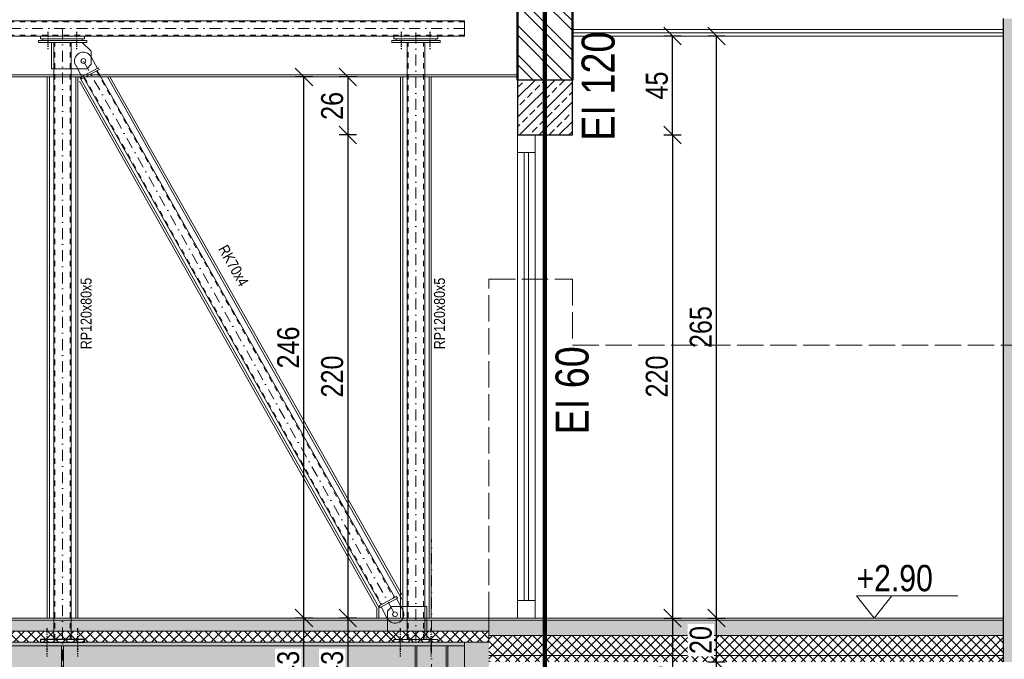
# Model space of a CAD drawing. Header units: millimetres. Extents: x 31175 to 52214, y -18116 to -5516.
# Tile 126 of 155: x 41100 to 41549, y -13241 to -12950. Entities that reach past the tile are written whole.
import ezdxf

# ---------------------------------------------------------------- set-up
doc = ezdxf.new("R2010")
doc.units = ezdxf.units.MM
for name, pattern in [('3', [1, 0.5, -0.5]), ('ACAD_ISO02W100', [15, 12, -3]), ('ACAD_ISO05W100', [33, 24, -3, 0, -3, 0, -3]), ('DASHDOT', [1, 0.5, -0.25, 0, -0.25])]:
    doc.linetypes.add(name, pattern=pattern)
doc.layers.get('Defpoints').update_dxf_attribs({"color": 6})
for name, color, linetype, lineweight, true_color in [('A-izolacja', 7, 'Continuous', 9, 0x4775ff), ('A_CIENKA_WARSTWY', 7, 'Continuous', 15, 0x3a3a92), ('A_SCIANA DO WYBURZENIA', 7, 'ACAD_ISO02W100', 18, 0xf7833b)]:
    doc.layers.add(name, color=color, linetype=linetype, lineweight=lineweight, true_color=true_color)
for name, color, linetype, lineweight in [('A-konstrukcja-stal', 3, 'Continuous', 13), ('A-konstrukcja-żelbet', 130, 'Continuous', 30), ('A-kreskowanie', 253, 'Continuous', 0), ('A-OKN', 154, 'Continuous', 9), ('A-opis', 130, 'Continuous', 9), ('A-wymiar', 177, 'Continuous', 0), ('A_p_poż', 7, 'Continuous', 0), ('A_SCIANA_PROJ_KONSTRUKCJA', 3, 'Continuous', 50), ('A_SCINAN_PROJ_DZIALOWA', 5, 'Continuous', 30), ('k_stal_osie', 1, 'DASHDOT', 9)]:
    doc.layers.add(name, color=color, linetype=linetype, lineweight=lineweight)
for name, color, linetype in [('k_stal_otwory', 1, 'DASHDOT'), ('k_stal_widok', 7, 'Continuous'), ('k_stal_wymiary', 3, 'Continuous'), ('k_żelbet', 6, 'Continuous')]:
    doc.layers.add(name, color=color, linetype=linetype)
doc.styles.add('Romans', font='GOTHIC.TTF')
doc.styles.get("Standard").update_dxf_attribs({"font": 'ARIALN.TTF'})
doc.dimstyles.new('anka 50', dxfattribs={"dimtxt": 10, "dimasz": 8, "dimexe": 4, "dimexo": 0.0625, "dimgap": 2, "dimtad": 1, "dimdec": 0, "dimzin": 0, "dimdsep": 46, "dimtxsty": 'Standard', "dimblk": 'OBLIQUE', "dimcen": 0.09, "dimclrt": 7, "dimadec": 0, "dimazin": 0, "dimtfac": 1, "dimtdec": 0, "dimtix": 1, "dimtofl": 0, "dimtmove": 0, "dimatfit": 3, "dimldrblk": 'OBLIQUE', "dimfxl": 4, "dimfxlon": 1, "dimtfill": 1, "dimtolj": 1, "dimtzin": 0, "dimarcsym": 0})

# ---------------------------------------------------------------- blocks, each defined once
blk = doc.blocks.new('_OBLIQUE')
at = {"color": 0, "linetype": 'ByBlock'}
blk.add_line((-0.5, -0.5), (0.5, 0.5), dxfattribs=at)
blk = doc.blocks.new('*D528')
at = {"layer": 'A-wymiar', "color": 0, "lineweight": -2, "transparency": 16777216}
for p, q in [((41393.72, -13002.49), (41401.72, -13002.49)), ((41397.72, -13002.49), (41397.72, -13222.49)), ((41393.72, -13222.49), (41401.72, -13222.49))]:
    blk.add_line(p, q, dxfattribs=at)
at = {"layer": 'Defpoints', "color": 0, "transparency": 16777216}
for p in [(41352.13, -13002.49), (41352.13, -13222.49), (41397.72, -13222.49)]:
    blk.add_point(p, dxfattribs=at)
at = {"layer": 'A-wymiar', "color": 0, "lineweight": -2, "transparency": 16777216, "xscale": 8, "yscale": 8, "zscale": 8}
for p, rotation in [((41397.72, -13002.49), 90), ((41397.72, -13222.49), 270)]:
    blk.add_blockref('_OBLIQUE', p, dxfattribs=dict(at, rotation=rotation))
at = {"layer": 'A-wymiar', "color": 7, "transparency": 16777216, "insert": (41390.61, -13112.49), "char_height": 10, "attachment_point": 5, "rotation": 90, "bg_fill": 3, "box_fill_scale": 1.1, "bg_fill_color": 256, "bg_fill_true_color": 13158600, "bg_fill_transparency": 0}
blk.add_mtext('\\A1;220', dxfattribs=at)
blk = doc.blocks.new('*D529')
at = {"layer": 'A-wymiar', "color": 0, "lineweight": -2, "transparency": 16777216}
for p, q in [((41393.72, -13222.49), (41401.72, -13222.49)), ((41397.72, -13222.49), (41397.72, -13278.49)), ((41393.72, -13278.49), (41401.72, -13278.49))]:
    blk.add_line(p, q, dxfattribs=at)
at = {"layer": 'Defpoints', "color": 0, "transparency": 16777216}
for p in [(41352.13, -13222.49), (41352.13, -13278.49), (41397.72, -13278.49)]:
    blk.add_point(p, dxfattribs=at)
at = {"layer": 'A-wymiar', "color": 0, "lineweight": -2, "transparency": 16777216, "xscale": 8, "yscale": 8, "zscale": 8}
for p, rotation in [((41397.72, -13222.49), 90), ((41397.72, -13278.49), 270)]:
    blk.add_blockref('_OBLIQUE', p, dxfattribs=dict(at, rotation=rotation))
at = {"layer": 'A-wymiar', "color": 7, "transparency": 16777216, "insert": (41390.61, -13250.49), "char_height": 10, "attachment_point": 5, "rotation": 90, "bg_fill": 3, "box_fill_scale": 1.1, "bg_fill_color": 256, "bg_fill_true_color": 13158600, "bg_fill_transparency": 0}
blk.add_mtext('\\A1;56', dxfattribs=at)
blk = doc.blocks.new('*D532')
at = {"layer": 'A-wymiar', "color": 0, "lineweight": -2, "transparency": 16777216}
for p, q in [((41413.72, -13242.49), (41421.72, -13242.49)), ((41417.72, -13266.49), (41417.72, -13242.49)), ((41413.72, -13266.49), (41421.72, -13266.49))]:
    blk.add_line(p, q, dxfattribs=at)
at = {"layer": 'Defpoints', "color": 0, "transparency": 16777216}
for p in [(41387.72, -13242.49), (41417.72, -13242.49), (41337.04, -13266.49)]:
    blk.add_point(p, dxfattribs=at)
at = {"layer": 'A-wymiar', "color": 0, "lineweight": -2, "transparency": 16777216, "xscale": 8, "yscale": 8, "zscale": 8}
for p, rotation in [((41417.72, -13242.49), 90), ((41417.72, -13266.49), 270)]:
    blk.add_blockref('_OBLIQUE', p, dxfattribs=dict(at, rotation=rotation))
at = {"layer": 'A-wymiar', "color": 7, "transparency": 16777216, "insert": (41410.7, -13254.49), "char_height": 10, "attachment_point": 5, "rotation": 90, "bg_fill": 3, "box_fill_scale": 1.1, "bg_fill_color": 256, "bg_fill_true_color": 13158600, "bg_fill_transparency": 0}
blk.add_mtext('\\A1;24', dxfattribs=at)
blk = doc.blocks.new('*D533')
at = {"layer": 'A-wymiar', "color": 0, "lineweight": -2, "transparency": 16777216}
for p, q in [((41413.72, -13222.49), (41421.72, -13222.49)), ((41417.72, -13242.49), (41417.72, -13222.49)), ((41413.72, -13242.49), (41421.72, -13242.49))]:
    blk.add_line(p, q, dxfattribs=at)
at = {"layer": 'Defpoints', "color": 0, "transparency": 16777216}
for p in [(41387.72, -13222.49), (41387.72, -13242.49)]:
    blk.add_point(p, dxfattribs=at)
at = {"layer": 'A-wymiar', "color": 0, "lineweight": -2, "transparency": 16777216, "xscale": 8, "yscale": 8, "zscale": 8}
for p, rotation in [((41417.72, -13222.49), 90), ((41417.72, -13242.49), 270)]:
    blk.add_blockref('_OBLIQUE', p, dxfattribs=dict(at, rotation=rotation))
at = {"layer": 'A-wymiar', "color": 7, "transparency": 16777216, "insert": (41410.61, -13232.49), "char_height": 10, "attachment_point": 5, "rotation": 90, "bg_fill": 3, "box_fill_scale": 1.1, "bg_fill_color": 256, "bg_fill_true_color": 13158600, "bg_fill_transparency": 0}
blk.add_mtext('\\A1;20', dxfattribs=at)
at = {"layer": 'Defpoints', "color": 0, "transparency": 16777216}
blk.add_point((41417.72, -13222.49), dxfattribs=at)
blk = doc.blocks.new('*D534')
at = {"layer": 'A-wymiar', "color": 0, "lineweight": -2, "transparency": 16777216}
for p, q in [((41421.72, -12957.49), (41413.72, -12957.49)), ((41417.72, -13222.49), (41417.72, -12957.49)), ((41413.72, -13222.49), (41421.72, -13222.49))]:
    blk.add_line(p, q, dxfattribs=at)
at = {"layer": 'Defpoints', "color": 0, "transparency": 16777216}
for p in [(41417.72, -12957.49), (41538.47, -12957.49), (41387.72, -13222.49)]:
    blk.add_point(p, dxfattribs=at)
at = {"layer": 'A-wymiar', "color": 0, "lineweight": -2, "transparency": 16777216, "xscale": 8, "yscale": 8, "zscale": 8}
for p, rotation in [((41417.72, -12957.49), 90), ((41417.72, -13222.49), 270)]:
    blk.add_blockref('_OBLIQUE', p, dxfattribs=dict(at, rotation=rotation))
at = {"layer": 'A-wymiar', "color": 7, "transparency": 16777216, "insert": (41410.61, -13089.99), "char_height": 10, "attachment_point": 5, "rotation": 90, "bg_fill": 3, "box_fill_scale": 1.1, "bg_fill_color": 256, "bg_fill_true_color": 13158600, "bg_fill_transparency": 0}
blk.add_mtext('\\A1;265', dxfattribs=at)
blk = doc.blocks.new('*D535')
at = {"layer": 'A-wymiar', "color": 0, "lineweight": -2, "transparency": 16777216}
for p, q in [((41401.72, -12957.49), (41393.72, -12957.49)), ((41397.72, -13002.49), (41397.72, -12957.49)), ((41393.72, -13002.49), (41401.72, -13002.49))]:
    blk.add_line(p, q, dxfattribs=at)
at = {"layer": 'Defpoints', "color": 0, "transparency": 16777216}
for p in [(41397.72, -12957.49), (41427.72, -12957.49), (41352.13, -13002.49)]:
    blk.add_point(p, dxfattribs=at)
at = {"layer": 'A-wymiar', "color": 0, "lineweight": -2, "transparency": 16777216, "xscale": 8, "yscale": 8, "zscale": 8}
for p, rotation in [((41397.72, -12957.49), 90), ((41397.72, -13002.49), 270)]:
    blk.add_blockref('_OBLIQUE', p, dxfattribs=dict(at, rotation=rotation))
at = {"layer": 'A-wymiar', "color": 7, "transparency": 16777216, "insert": (41390.63, -12979.99), "char_height": 10, "attachment_point": 5, "rotation": 90, "bg_fill": 3, "box_fill_scale": 1.1, "bg_fill_color": 256, "bg_fill_true_color": 13158600, "bg_fill_transparency": 0}
blk.add_mtext('\\A1;45', dxfattribs=at)
blk = doc.blocks.new('*D553')
at = {"layer": 'A-wymiar', "color": 0, "lineweight": -2, "transparency": 16777216}
for p, q in [((41253.88, -12976.06), (41245.88, -12976.06)), ((41249.88, -12976.06), (41249.88, -13002.49)), ((41253.88, -13002.49), (41245.88, -13002.49))]:
    blk.add_line(p, q, dxfattribs=at)
at = {"layer": 'Defpoints', "color": 0, "transparency": 16777216}
for p in [(41327.13, -12976.06), (41249.88, -13002.49), (41327.13, -13002.49)]:
    blk.add_point(p, dxfattribs=at)
at = {"layer": 'A-wymiar', "color": 0, "lineweight": -2, "transparency": 16777216, "xscale": 8, "yscale": 8, "zscale": 8}
for p, rotation in [((41249.88, -12976.06), 90), ((41249.88, -13002.49), 270)]:
    blk.add_blockref('_OBLIQUE', p, dxfattribs=dict(at, rotation=rotation))
at = {"layer": 'A-wymiar', "color": 7, "transparency": 16777216, "insert": (41242.78, -12989.27), "char_height": 10, "attachment_point": 5, "rotation": 90, "bg_fill": 3, "box_fill_scale": 1.1, "bg_fill_color": 256, "bg_fill_true_color": 13158600, "bg_fill_transparency": 0}
blk.add_mtext('\\A1;26', dxfattribs=at)
blk = doc.blocks.new('*D554')
at = {"layer": 'A-wymiar', "color": 0, "lineweight": -2, "transparency": 16777216}
for p, q in [((41253.88, -13002.49), (41245.88, -13002.49)), ((41249.88, -13002.49), (41249.88, -13222.49)), ((41253.88, -13222.49), (41245.88, -13222.49))]:
    blk.add_line(p, q, dxfattribs=at)
at = {"layer": 'Defpoints', "color": 0, "transparency": 16777216}
for p in [(41327.13, -13002.49), (41249.88, -13222.49), (41314.15, -13222.49)]:
    blk.add_point(p, dxfattribs=at)
at = {"layer": 'A-wymiar', "color": 0, "lineweight": -2, "transparency": 16777216, "xscale": 8, "yscale": 8, "zscale": 8}
for p, rotation in [((41249.88, -13002.49), 90), ((41249.88, -13222.49), 270)]:
    blk.add_blockref('_OBLIQUE', p, dxfattribs=dict(at, rotation=rotation))
at = {"layer": 'A-wymiar', "color": 7, "transparency": 16777216, "insert": (41242.78, -13112.49), "char_height": 10, "attachment_point": 5, "rotation": 90, "bg_fill": 3, "box_fill_scale": 1.1, "bg_fill_color": 256, "bg_fill_true_color": 13158600, "bg_fill_transparency": 0}
blk.add_mtext('\\A1;220', dxfattribs=at)
blk = doc.blocks.new('*D555')
at = {"layer": 'A-wymiar', "color": 0, "lineweight": -2, "transparency": 16777216}
for p, q in [((41253.88, -13222.49), (41245.88, -13222.49)), ((41249.88, -13222.49), (41249.88, -13265.09)), ((41253.88, -13265.09), (41245.88, -13265.09))]:
    blk.add_line(p, q, dxfattribs=at)
at = {"layer": 'Defpoints', "color": 0, "transparency": 16777216}
for p in [(41314.15, -13222.49), (41249.88, -13265.09), (41281.47, -13265.09)]:
    blk.add_point(p, dxfattribs=at)
at = {"layer": 'A-wymiar', "color": 0, "lineweight": -2, "transparency": 16777216, "xscale": 8, "yscale": 8, "zscale": 8}
for p, rotation in [((41249.88, -13222.49), 90), ((41249.88, -13265.09), 270)]:
    blk.add_blockref('_OBLIQUE', p, dxfattribs=dict(at, rotation=rotation))
at = {"layer": 'A-wymiar', "color": 7, "transparency": 16777216, "insert": (41242.78, -13243.79), "char_height": 10, "attachment_point": 5, "rotation": 90, "bg_fill": 3, "box_fill_scale": 1.1, "bg_fill_color": 256, "bg_fill_true_color": 13158600, "bg_fill_transparency": 0}
blk.add_mtext('\\A1;43', dxfattribs=at)
blk = doc.blocks.new('*D556')
at = {"layer": 'A-wymiar', "color": 0, "lineweight": -2, "transparency": 16777216}
for p, q in [((41233.88, -13222.49), (41225.88, -13222.49)), ((41229.88, -13265.09), (41229.88, -13222.49)), ((41233.88, -13265.09), (41225.88, -13265.09))]:
    blk.add_line(p, q, dxfattribs=at)
at = {"layer": 'Defpoints', "color": 0, "transparency": 16777216}
for p in [(41229.88, -13222.49), (41280.47, -13222.49), (41280.47, -13265.09)]:
    blk.add_point(p, dxfattribs=at)
at = {"layer": 'A-wymiar', "color": 0, "lineweight": -2, "transparency": 16777216, "xscale": 8, "yscale": 8, "zscale": 8}
for p, rotation in [((41229.88, -13222.49), 90), ((41229.88, -13265.09), 270)]:
    blk.add_blockref('_OBLIQUE', p, dxfattribs=dict(at, rotation=rotation))
at = {"layer": 'A-wymiar', "color": 7, "transparency": 16777216, "insert": (41222.78, -13243.79), "char_height": 10, "attachment_point": 5, "rotation": 90, "bg_fill": 3, "box_fill_scale": 1.1, "bg_fill_color": 256, "bg_fill_true_color": 13158600, "bg_fill_transparency": 0}
blk.add_mtext('\\A1;43', dxfattribs=at)
blk = doc.blocks.new('*D557')
at = {"layer": 'A-wymiar', "color": 0, "lineweight": -2, "transparency": 16777216}
for p, q in [((41233.88, -12976.06), (41225.88, -12976.06)), ((41229.88, -13222.49), (41229.88, -12976.06)), ((41233.88, -13222.49), (41225.88, -13222.49))]:
    blk.add_line(p, q, dxfattribs=at)
at = {"layer": 'Defpoints', "color": 0, "transparency": 16777216}
for p in [(41229.88, -12976.06), (41327.13, -12976.06), (41280.47, -13222.49)]:
    blk.add_point(p, dxfattribs=at)
at = {"layer": 'A-wymiar', "color": 0, "lineweight": -2, "transparency": 16777216, "xscale": 8, "yscale": 8, "zscale": 8}
for p, rotation in [((41229.88, -12976.06), 90), ((41229.88, -13222.49), 270)]:
    blk.add_blockref('_OBLIQUE', p, dxfattribs=dict(at, rotation=rotation))
at = {"layer": 'A-wymiar', "color": 7, "transparency": 16777216, "insert": (41222.78, -13099.27), "char_height": 10, "attachment_point": 5, "rotation": 90, "bg_fill": 3, "box_fill_scale": 1.1, "bg_fill_color": 256, "bg_fill_true_color": 13158600, "bg_fill_transparency": 0}
blk.add_mtext('\\A1;246', dxfattribs=at)

msp = doc.modelspace()

# ---------------------------------------------------------------- hatches: boundary and pattern name
at = {"layer": 'A-izolacja', "transparency": 33554687}
h = msp.add_hatch(dxfattribs=at)
h.set_pattern_fill('ANSI37', color=256)
h.set_pattern_definition([(45, (-3591.3483, 1167.586), (-2.24506403, 2.24506403), []), (135, (-3591.3483, 1167.586), (-2.24506403, -2.24506403), [])])
h.paths.add_polyline_path([(40698.47, -13228.49), (41314.13, -13228.49), (41314.13, -13233.49), (40698.47, -13233.49)])
at = {"layer": 'A-kreskowanie'}
h = msp.add_hatch(dxfattribs=at)
h.set_pattern_fill('DASH', color=256, scale=0.5, angle=45)
h.set_pattern_definition([(45, (35.9163, -48), (2e-16, 2.24506403), [1.5875, -1.5875])])
h.paths.add_polyline_path([(41314.15, -13223.49), (41314.15, -13230.49), (41548.48, -13230.49), (41548.48, -13223.49)])
h = msp.add_hatch(dxfattribs=at)
h.set_pattern_fill('ANSI37', color=256, angle=-90)
h.set_pattern_definition([(315, (35.9163, -54), (2.24506403, 2.24506403), []), (45, (35.9163, -54), (-2.24506403, 2.24506403), [])])
h.paths.add_polyline_path([(41314.15, -13230.49), (41314.15, -13242.49), (41548.48, -13242.49), (41548.48, -13230.49)])
at = {"layer": 'A_CIENKA_WARSTWY', "transparency": 33554687}
h = msp.add_hatch(dxfattribs=at)
h.set_pattern_fill('DASH', color=256, scale=0.5, angle=45)
h.set_pattern_definition([(45, (-3591.3483, 1167.586), (2e-16, 2.24506403), [1.5875, -1.5875])])
h.paths.add_polyline_path([(40698.47, -13223.49), (41314.13, -13223.49), (41314.13, -13228.49), (40698.47, -13228.49)])
at = {"layer": 'A_SCIANA_PROJ_KONSTRUKCJA', "lineweight": 5, "true_color": 0xeb7500}
h = msp.add_hatch(dxfattribs=at)
h.set_pattern_fill('ANSI32', color=30, angle=-90)
h.set_pattern_definition([(315, (39.569, -47), (6.735192, 6.735192), []), (315, (39.569, -51.49), (6.735192, 6.735192), [])])
h.paths.add_polyline_path([(41352.13, -12840.57), (41352.13, -12854.57), (41327.13, -12854.57), (41327.13, -12977.49), (41352.13, -12977.49)])
at = {"layer": 'A_SCIANA_PROJ_KONSTRUKCJA', "lineweight": 9, "true_color": 0x2ad533}
h = msp.add_hatch(dxfattribs=at)
h.set_pattern_fill('ANSI33', color=102)
h.paths.add_polyline_path([(41327.13, -12977.49), (41352.13, -12977.49), (41352.13, -13002.49), (41327.63, -13002.49)])
at = {"layer": 'A_SCINAN_PROJ_DZIALOWA', "lineweight": 9, "true_color": 0x27773c, "transparency": 33554610}
h = msp.add_hatch(dxfattribs=at)
h.set_pattern_fill('GAZOBETON S100 ISO 1J', color=97, pattern_type=2)
h.set_pattern_definition([(15, (-1.139, -4.25), (3.882286, 14.4888864), [1.46647, -13.53353]), (15, (0.657, -2.453), (3.882286, 14.4888864), [1.46647, -13.53353]), (15, (-1.796, -1.796), (3.882286, 14.4888864), [1.46647, -13.53353]), (15, (0, 0), (3.882286, 14.4888864), [1.46647, -13.53353]), (15, (-2.453, 0.657), (3.882286, 14.4888864), [1.46647, -13.53353]), (75, (-2.833, -0.759), (-10.6066007, 10.6066014), [1.46647, -13.53353]), (75, (-2.176, -3.213), (-10.6066007, 10.6066014), [1.46647, -13.53353]), (75, (-0.38, -1.417), (-10.6066007, 10.6066014), [1.46647, -13.53353]), (75, (0.278, -3.87), (-10.6066007, 10.6066014), [1.46647, -13.53353]), (75, (2.074, -2.074), (-10.6066007, 10.6066014), [1.46647, -13.53353]), (315, (-2.176, -3.213), (14.4888866, 3.882285), [1.46647, -13.53353]), (315, (-2.833, -0.759), (14.4888866, 3.882285), [1.46647, -13.53353]), (315, (-0.38, -1.417), (14.4888866, 3.882285), [1.46647, -13.53353]), (315, (1.417, 0.38), (14.4888866, 3.882285), [1.46647, -13.53353]), (315, (-1.037, 1.037), (14.4888866, 3.882285), [1.46647, -13.53353]), (45, (0, 0), (4e-16, 4.49012806), [3.175, -3.175])])
h.paths.add_polyline_path([(41560.47, -12949.49), (41548.47, -12949.49), (41548.47, -13242.49), (41560.47, -13242.49)])
at = {"layer": 'k_żelbet'}
h = msp.add_hatch(dxfattribs=at)
h.set_pattern_fill('ANSI33', color=256, style=0)
h.set_pattern_definition([(45, (5.23, 1278.184), (-4.4901281, 4.4901281), []), (45, (9.72, 1278.184), (-4.4901281, 4.4901281), [3.175, -1.5875])])
h.paths.add_polyline_path([(41314.13, -13233.49), (40698.47, -13233.49), (40698.47, -13245.49), (40909.97, -13245.49), (41314.13, -13245.49)])
h.paths.add_polyline_path([(40996.27, -13244.02), (41019.34, -13244.02), (41019.34, -13236.14), (40996.27, -13236.14)], flags=16)

# ---------------------------------------------------------------- linework, layer by layer
at = {"layer": 'A-konstrukcja-stal', "lineweight": 9}
for p, q in [((41302.97, -12950.53), (40721.97, -12950.53)), ((41302.97, -12957.53), (40721.97, -12957.53)), ((41115.97, -13232.29), (41115.97, -12960.33)), ((41123.97, -13232.29), (41123.97, -12960.33)), ((41276.87, -13232.29), (41276.87, -12960.33)), ((41284.87, -13232.29), (41284.87, -12960.33)), ((41135.84, -12972.19), (41132.98, -12966.92)), ((41128.81, -12976.01), (41125.95, -12970.74)), ((41135.79, -12973.13), (41271.2, -13213.15)), ((41129.63, -12976.47), (41265.04, -13216.49)), ((41272.02, -13213.61), (41274.88, -13218.88)), ((41264.99, -13217.43), (41267.85, -13222.7)), ((40721.97, -13233.49), (41302.97, -13233.49)), ((40721.97, -13235.09), (41302.97, -13235.09))]:
    msp.add_line(p, q, dxfattribs=at)
at = {"layer": 'A-konstrukcja-stal', "linetype": '3', "lineweight": 9, "ltscale": 5}
for p, q in [((41302.97, -12950.93), (40721.97, -12950.93)), ((41302.97, -12957.13), (40721.97, -12957.13)), ((41116.47, -13232.29), (41116.47, -12960.33)), ((41123.47, -13232.29), (41123.47, -12960.33)), ((41277.37, -13232.29), (41277.37, -12960.33)), ((41284.37, -13232.29), (41284.37, -12960.33)), ((41135.43, -12973.33), (41270.85, -13213.34)), ((41129.99, -12976.28), (41265.4, -13216.29))]:
    msp.add_line(p, q, dxfattribs=at)
at = {"layer": 'A-konstrukcja-stal', "lineweight": 9}
for points in [[(41302.97, -12957.53), (41302.97, -12950.53)], [(41302.97, -13233.49), (41302.97, -13255.49)]]:
    msp.add_lwpolyline(points, dxfattribs=at)
for points in [[(41108.97, -12960.33), (41130.97, -12960.33), (41130.97, -12959.53), (41108.97, -12959.53)], [(41129.97, -12958.73), (41109.97, -12958.73), (41109.97, -12957.53), (41129.97, -12957.53)], [(41128.97, -12959.53), (41110.97, -12959.53), (41110.97, -12958.73), (41128.97, -12958.73)], [(41130.97, -12972.33), (41114.97, -12972.33), (41114.97, -12960.33), (41128.97, -12960.33), (41132.97, -12964.33), (41132.97, -12970.33)], [(41269.87, -12960.33), (41291.87, -12960.33), (41291.87, -12959.53), (41269.87, -12959.53)], [(41290.87, -12958.73), (41270.87, -12958.73), (41270.87, -12957.53), (41290.87, -12957.53)], [(41289.87, -12959.53), (41271.87, -12959.53), (41271.87, -12958.73), (41289.87, -12958.73)], [(41128.75, -12976.95), (41136.66, -12972.66), (41136.28, -12971.95), (41128.37, -12976.25)], [(41264.17, -13216.96), (41272.08, -13212.67), (41272.46, -13213.37), (41264.55, -13217.67)], [(41285.87, -13232.29), (41271.87, -13232.29), (41267.87, -13228.29), (41267.87, -13219.29), (41269.87, -13217.29), (41285.87, -13217.29)], [(41270.87, -13233.49), (41290.87, -13233.49), (41290.87, -13232.29), (41270.87, -13232.29)], [(41119.57, -13253.89), (41120.37, -13253.89), (41120.37, -13235.09), (41119.57, -13235.09)], [(41280.47, -13253.89), (41281.27, -13253.89), (41281.27, -13235.09), (41280.47, -13235.09)], [(41295.47, -13253.89), (41294.67, -13253.89), (41294.67, -13235.09), (41295.47, -13235.09)]]:
    msp.add_lwpolyline(points, close=True, dxfattribs=at)
for centre in [(41129.47, -12968.83), (41129.47, -12968.83), (41129.47, -12968.83), (41271.37, -13220.79), (41271.37, -13220.79)]:
    msp.add_circle(centre, 1.1, dxfattribs=at)
for centre, start, end in [((41129.47, -12968.83), 28.4967, 208.0386), ((41271.37, -13220.79), 208.955, 28.4969)]:
    msp.add_arc(centre, 4, start, end, dxfattribs=at)
at = {"layer": 'A-konstrukcja-żelbet'}
msp.add_lwpolyline([(41327.13, -13002.49), (41352.13, -13002.49), (41352.13, -12977.49), (41327.13, -12977.49)], close=True, dxfattribs=at)
at = {"layer": 'A-OKN'}
for points in [[(41335.13, -13002.49), (41327.13, -13002.49), (41327.13, -13222.49), (41335.13, -13222.49)], [(41327.13, -13222.49), (41335.13, -13222.49), (41335.13, -13002.49), (41327.13, -13002.49)], [(41327.13, -13002.49), (41335.13, -13002.49), (41335.13, -13002.49), (41327.13, -13002.49)], [(41327.13, -13002.49), (41335.13, -13002.49), (41335.13, -13010.49), (41327.13, -13010.49)], [(41330.13, -13010.49), (41332.13, -13010.49), (41332.13, -13214.49), (41330.13, -13214.49)], [(41327.13, -13214.49), (41335.13, -13214.49), (41335.13, -13222.49), (41327.13, -13222.49)]]:
    msp.add_lwpolyline(points, close=True, dxfattribs=at)
at = {"layer": 'A-wymiar'}
for points in [[(41112.97, -13222.49), (41112.97, -12976.06)], [(41113.97, -13222.49), (41113.97, -12976.06)], [(41125.97, -13222.49), (41125.97, -12976.06)], [(41126.97, -13222.49), (41126.97, -12976.06)]]:
    msp.add_lwpolyline(points, dxfattribs=at)
at = {"layer": 'A_CIENKA_WARSTWY'}
for points in [[(41352.13, -12954.49), (41548.47, -12954.49)], [(41352.13, -12955.99), (41548.47, -12955.99)], [(41352.13, -12957.49), (41548.47, -12957.49)], [(41327.13, -12975.06), (40698.47, -12975.06)], [(41327.13, -12976.06), (40698.47, -12976.06)], [(40698.47, -13223.49), (40698.47, -13222.49), (41314.15, -13222.49), (41314.15, -13223.49)], [(41314.15, -13228.49), (41314.15, -13223.49), (40698.47, -13223.49), (40698.47, -13228.49)], [(41309.48, -13222.49), (41548.48, -13222.49)], [(41314.15, -13223.49), (41548.48, -13223.49)], [(40698.47, -13233.49), (40698.47, -13228.49), (41314.15, -13228.49), (41314.15, -13233.49)], [(41314.15, -13230.49), (41548.48, -13230.49)], [(41314.15, -13239.49), (41548.48, -13239.49)]]:
    msp.add_lwpolyline(points, dxfattribs=at)
for points in [[(40698.47, -13222.49), (41314.15, -13222.49), (41314.15, -13223.49), (40698.47, -13223.49)], [(40698.47, -13223.49), (41314.15, -13223.49), (41314.15, -13228.49), (40698.47, -13228.49)], [(40698.47, -13228.49), (41314.15, -13228.49), (41314.15, -13233.49), (40698.47, -13233.49)]]:
    msp.add_lwpolyline(points, close=True, dxfattribs=at)
at = {"layer": 'A_p_poż', "color": 1, "linetype": 'ACAD_ISO05W100', "const_width": 2}
msp.add_lwpolyline([(41339.63, -13683.49), (41339.63, -12830.57)], dxfattribs=at)
at = {"layer": 'A_SCIANA_PROJ_KONSTRUKCJA'}
msp.add_lwpolyline([(41352.13, -12977.49), (41352.13, -12840.57), (41352.13, -12830.57), (41327.13, -12830.57), (41327.13, -12977.49)], dxfattribs=at)
at = {"layer": 'A_SCINAN_PROJ_DZIALOWA'}
msp.add_lwpolyline([(41548.47, -13242.49), (41548.47, -12949.49)], dxfattribs=at)
at = {"layer": 'A_SCINAN_PROJ_DZIALOWA', "lineweight": 9}
msp.add_lwpolyline([(41327.13, -12955.76), (41327.13, -12954.56)], dxfattribs=at)
at = {"layer": 'k_stal_osie', "ltscale": 10}
for p, q in [((41119.97, -12950.53), (41119.97, -12950.93)), ((41280.87, -12950.93), (41280.87, -12950.53)), ((41302.97, -12954.03), (40721.97, -12954.03)), ((41119.97, -12954.03), (41119.97, -13255.49)), ((41280.87, -13233.49), (41280.87, -12954.03)), ((41129.47, -12968.83), (41271.37, -13220.79)), ((41129.47, -12968.83), (41271.37, -13220.79)), ((41287.97, -13551.49), (41287.97, -13186.49))]:
    msp.add_line(p, q, dxfattribs=at)
at = {"layer": 'k_stal_otwory'}
for p, q in [((41113.47, -12963.48), (41113.47, -12955.58)), ((41126.47, -12963.48), (41126.47, -12955.58)), ((41274.37, -12963.48), (41274.37, -12955.58)), ((41287.37, -12963.48), (41287.37, -12955.58)), ((41112.97, -13240.05), (41112.97, -13226.93)), ((41126.97, -13240.05), (41126.97, -13226.93)), ((41273.87, -13240.05), (41273.87, -13226.93)), ((41287.87, -13240.05), (41287.87, -13226.93))]:
    msp.add_line(p, q, dxfattribs=at)
at = {"layer": 'k_stal_widok'}
msp.add_lwpolyline([(41109.97, -13233.49), (41129.97, -13233.49), (41129.97, -13232.29), (41109.97, -13232.29)], close=True, dxfattribs=at)

# ---------------------------------------------------------------- texts
at = {"layer": 'A_p_poż', "color": 1, "linetype": 'ACAD_ISO05W100', "char_height": 15, "attachment_point": 1, "rotation": 90}
for s, insert in [('EI 120', (41356.33, -13005.11)), ('EI 60', (41344.46, -13138.85))]:
    msp.add_mtext_dynamic_manual_height_columns(s, width=119.2731, gutter_width=12.5, heights=[0], dxfattribs=dict(at, insert=insert))
at = {"layer": 'k_stal_wymiary', "style": 'Romans', "width": 0.85}
for s, rotation, p in [('RK70x4', 299.5024, (41190.67, -13054.42)), ('RP120x80x5', 90, (41133.2, -13100.08)), ('RP120x80x5', 90, (41294.1, -13100.08))]:
    msp.add_text(s, height=5, rotation=rotation, dxfattribs=at).set_placement(p)

# ---------------------------------------------------------------- next in the draw order: dimensions: what is measured, and where the dimension line sits
at = {"layer": 'A-wymiar'}
for base, p1, p2, picture, middle in [((41249.88, -13002.49), (41327.13, -12976.06), (41327.13, -13002.49), '*D553', (41242.78, -12989.27)), ((41397.72, -13222.49), (41352.13, -13002.49), (41352.13, -13222.49), '*D528', (41390.61, -13112.49))]:
    dim = msp.add_linear_dim(base=base, p1=p1, p2=p2, angle=90, dimstyle='anka 50', dxfattribs=at)
    dim.commit()
    dim.dimension.update_dxf_attribs({"geometry": picture, "text_midpoint": middle})

# ---------------------------------------------------------------- next in the draw order: dimensions: what is measured, and where the dimension line sits
dim = msp.add_linear_dim(base=(41249.88, -13222.49), p1=(41327.13, -13002.49), p2=(41314.15, -13222.49), angle=90, dimstyle='anka 50', override={"dimtmove": 1}, dxfattribs=at)
dim.commit()
dim.dimension.update_dxf_attribs({"geometry": '*D554', "text_midpoint": (41242.78, -13112.49)})
dim = msp.add_linear_dim(base=(41397.72, -13278.49), p1=(41352.13, -13222.49), p2=(41352.13, -13278.49), angle=90, dimstyle='anka 50', dxfattribs=at)
dim.commit()
dim.dimension.update_dxf_attribs({"geometry": '*D529', "text_midpoint": (41390.61, -13250.49)})

# ---------------------------------------------------------------- next in the draw order: dimensions: what is measured, and where the dimension line sits
dim = msp.add_linear_dim(base=(41249.88, -13265.09), p1=(41314.15, -13222.49), p2=(41281.47, -13265.09), angle=90, dimstyle='anka 50', override={"dimtmove": 1}, dxfattribs=at)
dim.commit()
dim.dimension.update_dxf_attribs({"geometry": '*D555', "text_midpoint": (41242.78, -13243.79)})
dim = msp.add_linear_dim(base=(41417.72, -13242.49), p1=(41337.04, -13266.49), p2=(41387.72, -13242.49), angle=90, dimstyle='anka 50', dxfattribs=at)
dim.commit()
dim.dimension.update_dxf_attribs({"geometry": '*D532', "text_midpoint": (41410.7, -13254.49)})

# ---------------------------------------------------------------- next in the draw order: dimensions: what is measured, and where the dimension line sits
for base, p1, p2, picture, middle in [((41229.88, -13222.49), (41280.47, -13265.09), (41280.47, -13222.49), '*D556', (41222.78, -13243.79)), ((41417.72, -13222.49), (41387.72, -13242.49), (41387.72, -13222.49), '*D533', (41410.61, -13232.49))]:
    dim = msp.add_linear_dim(base=base, p1=p1, p2=p2, angle=90, dimstyle='anka 50', dxfattribs=at)
    dim.commit()
    dim.dimension.update_dxf_attribs({"geometry": picture, "text_midpoint": middle})

# ---------------------------------------------------------------- next in the draw order: dimensions: what is measured, and where the dimension line sits
dim = msp.add_linear_dim(base=(41417.72, -12957.49), p1=(41387.72, -13222.49), p2=(41538.47, -12957.49), angle=90, dimstyle='anka 50', dxfattribs=at)
dim.commit()
dim.dimension.update_dxf_attribs({"geometry": '*D534', "text_midpoint": (41410.61, -13089.99)})
dim = msp.add_linear_dim(base=(41229.88, -12976.06), p1=(41280.47, -13222.49), p2=(41327.13, -12976.06), angle=90, dimstyle='anka 50', override={"dimtmove": 1}, dxfattribs=at)
dim.commit()
dim.dimension.update_dxf_attribs({"geometry": '*D557', "text_midpoint": (41222.78, -13099.27)})

# ---------------------------------------------------------------- next in the draw order: linework, layer by layer
at = {"layer": 'A-opis'}
msp.add_lwpolyline([(41527.69, -13212.3), (41481.46, -13212.3), (41489.53, -13222.49), (41497.61, -13212.3)], dxfattribs=at)
at = {"layer": 'A-wymiar'}
for p, q in [((41127.69, -12977.95), (41263.1, -13217.96)), ((41127.77, -12976.06), (41263.97, -13217.47)), ((41140.4, -12976.06), (41274.53, -13213.81)), ((41141.55, -12976.06), (41274.53, -13211.77))]:
    msp.add_line(p, q, dxfattribs=at)
for points in [[(41273.87, -13222.49), (41273.87, -12976.06)], [(41274.87, -13222.49), (41274.87, -12976.06)], [(41286.87, -13222.49), (41286.87, -12976.06)], [(41287.87, -13222.49), (41287.87, -12976.06)], [(41263.1, -13217.96), (41263.1, -13222.49)], [(41263.97, -13217.47), (41263.97, -13222.49)]]:
    msp.add_lwpolyline(points, dxfattribs=at)
at = {"layer": 'A_SCIANA DO WYBURZENIA', "transparency": 33554687}
msp.add_lwpolyline([(41314.15, -13222.49), (41314.15, -13068.23), (41352.13, -13068.23), (41352.13, -13098.23), (43051.47, -13098.23)], dxfattribs=at)

# ---------------------------------------------------------------- next in the draw order: texts
at = {"layer": 'A-opis', "insert": (41481.46, -13198.29), "char_height": 12, "attachment_point": 1}
msp.add_mtext_dynamic_manual_height_columns('+2.90', width=20.9991, gutter_width=60, heights=[0], dxfattribs=at)

# ---------------------------------------------------------------- next in the draw order: dimensions: what is measured, and where the dimension line sits
at = {"layer": 'A-wymiar'}
dim = msp.add_linear_dim(base=(41397.72, -12957.49), p1=(41352.13, -13002.49), p2=(41427.72, -12957.49), angle=90, dimstyle='anka 50', dxfattribs=at)
dim.commit()
dim.dimension.update_dxf_attribs({"geometry": '*D535', "text_midpoint": (41390.63, -12979.99)})

doc.saveas('drawing.dxf')
